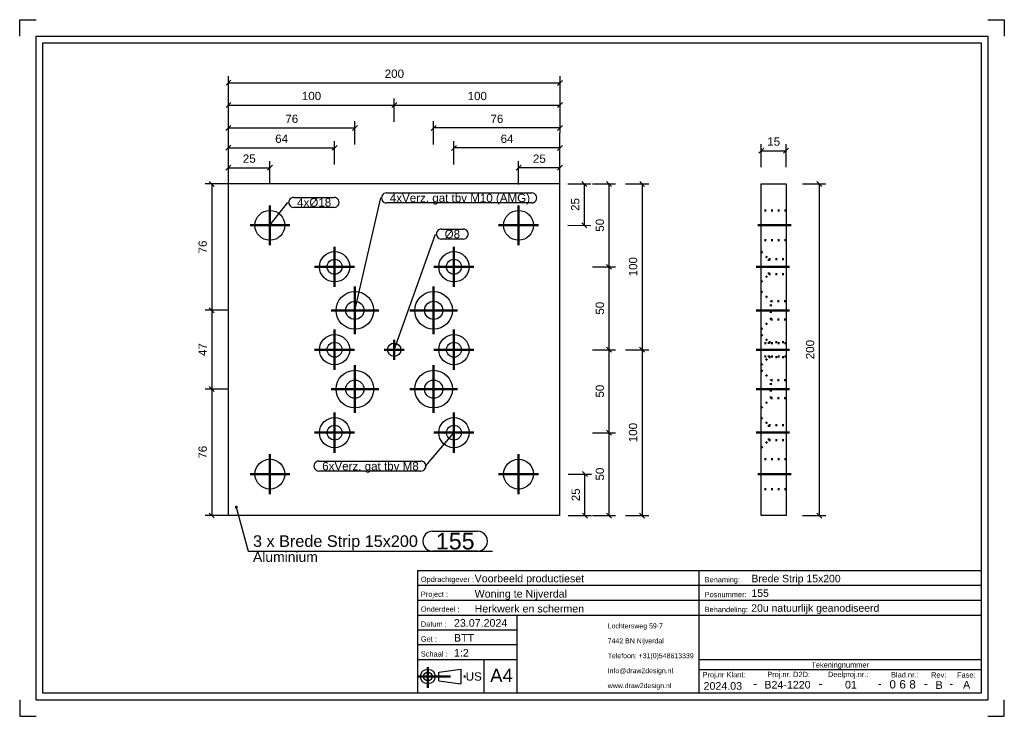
# Model space of a CAD drawing. Header units: millimetres. Extents: x 169 to 466, y -246 to -36.
import ezdxf
from ezdxf.enums import TextEntityAlignment as Align

# ---------------------------------------------------------------- set-up
doc = ezdxf.new("R2010")
doc.units = ezdxf.units.MM
doc.linetypes.add('DOT', pattern=[2, 0.5, -1.5])
doc.linetypes.add('STRICHPUNKT2', pattern=[18.5, 10, -4, 0.5, -4])
doc.layers.get('0').update_dxf_attribs({"linetype": 'CONTINUOUS'})
for name, color, linetype in [('DIM49', 4, 'CONTINUOUS'), ('TXT_ALL', 7, 'CONTINUOUS'), ('TXT_DIM49', 2, 'CONTINUOUS'), ('TXT_YELLOW', 2, 'CONTINUOUS')]:
    doc.layers.add(name, color=color, linetype=linetype)
doc.layers.add('LE_ALL', color=7, linetype='CONTINUOUS', lineweight=50)
doc.styles.add('ARIAL', font='arial.ttf')

# ---------------------------------------------------------------- blocks, each defined once
blk = doc.blocks.new('TFIELD_00005', base_point=(346.82, -236.82))
at = {"layer": 'TXT_YELLOW', "style": 'ARIAL'}
for s, p in [('Lochtersweg 59-7', (346.82, -218.82)), ('7442 BN Nijverdal', (346.82, -223.32)), ('Telefoon: +31(0)548613339', (346.82, -227.82)), ('Info@draw2design.nl', (346.82, -232.32)), ('www.draw2design.nl', (346.82, -236.82))]:
    blk.add_text(s, height=1.5, dxfattribs=at).set_placement(p, align=Align.MIDDLE_LEFT)
blk = doc.blocks.new('FLEX_00004', base_point=(359.63, -239.07))
blk.add_blockref('TFIELD_00005', (346.82, -236.82))
blk = doc.blocks.new('D2D_00003', base_point=(319.69, -237.21))
blk.add_blockref('FLEX_00004', (359.63, -239.07))
blk = doc.blocks.new('TFIELD_00007', base_point=(311.36, -233.76))
at = {"layer": 'TXT_YELLOW', "style": 'ARIAL'}
blk.add_text('A4', height=4, dxfattribs=at).set_placement((311.36, -233.76), align=Align.MIDDLE_LEFT)
blk = doc.blocks.new('FLEX_00006', base_point=(314.74, -233.76))
blk.add_blockref('TFIELD_00007', (311.36, -233.76))
blk = doc.blocks.new('TFIELD_00013', base_point=(303.98, -234.07))
at = {"layer": 'TXT_YELLOW', "style": 'ARIAL'}
blk.add_text('US', height=2.5, dxfattribs=at).set_placement((303.98, -234.07), align=Align.MIDDLE_LEFT)
blk = doc.blocks.new('FLEX_00012', base_point=(303.98, -234.07))
blk.add_blockref('TFIELD_00013', (303.98, -234.07))
blk = doc.blocks.new('US_00011', base_point=(293.88, -234.07))
blk.add_line((295.9, -235.4), (302.47, -236.29))
blk.add_lwpolyline([(295.9, -235.4), (295.9, -232.74), (302.47, -231.85), (302.47, -236.29)])
for radius in [2.22, 1.33]:
    blk.add_circle((292.55, -234.07), radius)
at = {"layer": 'LE_ALL', "color": 1, "linetype": 'STRICHPUNKT2'}
for p, q in [((292.55, -231.25), (292.55, -237.48)), ((289.44, -234.07), (304.31, -234.07))]:
    blk.add_line(p, q, dxfattribs=at)
blk.add_blockref('FLEX_00012', (303.98, -234.07))
blk = doc.blocks.new('SCHRIFE_00015', base_point=(300.44, -219.07))
for p, q in [((289.44, -202.07), (374.44, -202.07)), ((289.44, -202.07), (289.44, -239.07)), ((374.44, -202.07), (459.44, -202.07)), ((374.44, -239.07), (374.44, -202.07)), ((459.44, -202.07), (459.44, -239.07)), ((289.44, -206.57), (374.44, -206.57)), ((374.44, -206.57), (459.44, -206.57)), ((289.44, -211.07), (374.44, -211.07)), ((374.44, -211.07), (459.44, -211.07)), ((289.44, -215.57), (459.44, -215.57)), ((319.44, -215.57), (319.44, -239.07)), ((319.44, -220.07), (289.44, -220.07)), ((319.44, -224.57), (289.44, -224.57)), ((319.44, -229.07), (289.44, -229.07)), ((309.44, -229.07), (309.44, -239.07)), ((459.44, -229.07), (374.44, -229.07)), ((459.44, -232.07), (374.44, -232.07)), ((459.44, -239.07), (289.44, -239.07))]:
    blk.add_line(p, q)
at = {"layer": 'TXT_YELLOW', "style": 'ARIAL'}
for s, height, p in [('Voorbeeld productieset', 2.3, (306.67, -205.67)), ('Brede Strip 15x200', 2.25, (390.17, -205.67)), ('Woning te Nijverdal', 2.3, (306.67, -210.27)), ('155', 2.25, (390.17, -210.06)), ('Herkwerk en schermen', 2.3, (306.67, -214.77)), ('20u natuurlijk geanodiseerd', 2.25, (390.12, -214.56)), ('23.07.2024', 2.3, (300.44, -219.07)), ('BTT', 2.3, (300.44, -223.57)), ('1:2', 2.3, (300.44, -228.07))]:
    blk.add_text(s, height=height, dxfattribs=at).set_placement(p)
for s, height, p in [('2024.03', 2.3, (381.53, -238.07)), ('-', 2.5, (391.27, -237.41)), ('B24-1220', 2.3, (401.04, -237.71)), ('-', 2.5, (411.01, -237.41)), ('01', 2.3, (420.18, -237.7)), ('-', 2.5, (428.84, -237.41)), ('-', 2.5, (442.78, -237.41)), ('B', 2.3, (446.79, -237.8)), ('-', 2.5, (450.44, -237.41)), ('A', 2.3, (455.08, -237.7))]:
    blk.add_text(s, height=height, dxfattribs=at).set_placement(p, align=Align.CENTER)
blk = doc.blocks.new('TFIELD_00019', base_point=(437.8, -236.44))
at = {"layer": 'TXT_ALL', "style": 'ARIAL'}
blk.add_text('8', height=2.5, dxfattribs=at).set_placement((437.8, -236.44), align=Align.MIDDLE_LEFT)
blk = doc.blocks.new('8_00018')
blk.add_blockref('TFIELD_00019', (437.8, -236.44))
blk = doc.blocks.new('TELLER1_00017')
blk.add_blockref('8_00018', (0, 0))
blk = doc.blocks.new('TFIELD_00022', base_point=(434.8, -236.44))
at = {"layer": 'TXT_ALL', "style": 'ARIAL'}
blk.add_text('6', height=2.5, dxfattribs=at).set_placement((434.8, -236.44), align=Align.MIDDLE_LEFT)
blk = doc.blocks.new('6_00021')
blk.add_blockref('TFIELD_00022', (434.8, -236.44))
blk = doc.blocks.new('TELLER2_00020')
blk.add_blockref('6_00021', (0, 0))
blk = doc.blocks.new('TFIELD_00025', base_point=(431.8, -236.44))
at = {"layer": 'TXT_ALL', "style": 'ARIAL'}
blk.add_text('0', height=2.5, dxfattribs=at).set_placement((431.8, -236.44), align=Align.MIDDLE_LEFT)
blk = doc.blocks.new('0_00024')
blk.add_blockref('TFIELD_00025', (431.8, -236.44))
blk = doc.blocks.new('TELLER3_00023')
blk.add_blockref('0_00024', (0, 0))
blk = doc.blocks.new('NL_00026', base_point=(290.44, -205.57))
at = {"layer": 'TXT_ALL', "color": 1, "style": 'ARIAL'}
blk.add_text('Tekeningnummer', height=1.6, dxfattribs=at).set_placement((416.94, -230.57), align=Align.MIDDLE_CENTER)
at = {"layer": 'TXT_YELLOW', "style": 'ARIAL'}
for s, p in [('Opdrachtgever :', (290.44, -205.57)), ('Benaming:', (376.04, -205.67)), ('Project :', (290.44, -210.07)), ('Posnummer:', (376.04, -210.17)), ('Onderdeel :', (290.44, -214.57)), ('Behandeling:', (376.04, -214.67)), ('Datum :', (290.44, -219.07)), ('Get :', (290.44, -223.57)), ('Schaal :', (290.44, -228.07)), ('Proj.nr Klant:', (375.44, -234.32)), ('Proj.nr. D2D:', (394.93, -234.25)), ('Deelproj.nr.:', (413.25, -234.24)), ('Blad.nr.:', (432.28, -234.36)), ('Rev:', (444.36, -234.4)), ('Fase:', (452.2, -234.4))]:
    blk.add_text(s, height=1.6, dxfattribs=at).set_placement(p)
blk = doc.blocks.new('SCHRIFE_00014')
for name, p in [('SCHRIFE_00015', (300.44, -219.07)), ('NL_00026', (290.44, -205.57)), ('TELLER3_00023', (0, 0)), ('TELLER2_00020', (0, 0)), ('TELLER1_00017', (0, 0))]:
    blk.add_blockref(name, p)
blk = doc.blocks.new('DINA4Q_00002', base_point=(459.44, -43.07))
for p, q in [((461.44, -41.07), (461.44, -241.07)), ((176.44, -239.07), (176.44, -43.07)), ((176.44, -43.07), (459.44, -43.07)), ((174.44, -241.07), (461.44, -241.07))]:
    blk.add_line(p, q)
for points in [[(169.44, -41.07), (169.44, -36.07), (174.44, -36.07)], [(461.44, -36.07), (466.44, -36.07), (466.44, -41.07)], [(174.44, -241.07), (174.44, -41.07), (461.44, -41.07)], [(459.44, -43.07), (459.44, -239.07), (176.44, -239.07)], [(169.44, -241.07), (169.44, -246.07), (174.44, -246.07)], [(461.44, -246.07), (466.44, -246.07), (466.44, -241.07)]]:
    blk.add_lwpolyline(points)
for name, p in [('SCHRIFE_00014', (0, 0)), ('D2D_00003', (319.69, -237.21)), ('US_00011', (293.88, -234.07)), ('FLEX_00006', (314.74, -233.76))]:
    blk.add_blockref(name, p)
blk = doc.blocks.new('_ZBL0064_00001')
blk.add_blockref('DINA4Q_00002', (459.44, -43.07))
blk = doc.blocks.new('_D1', base_point=(236.75, -79.19))
at = {"layer": 'DIM49', "color": 1}
for p, q in [((233.17, -79.94), (231.67, -81.44)), ((232.42, -85.56), (232.42, -78.69)), ((244.17, -81.45), (245.67, -79.95)), ((244.92, -85.7), (244.93, -78.7)), ((232.42, -80.69), (244.92, -80.7))]:
    blk.add_line(p, q, dxfattribs=at)
at = {"layer": 'TXT_DIM49', "style": 'ARIAL'}
blk.add_text('25', height=2.5, rotation=359.9885, dxfattribs=at).set_placement((236.75, -79.19))
blk = doc.blocks.new('_D2', base_point=(246.51, -73.2))
at = {"layer": 'DIM49', "color": 1}
for p, q in [((233.17, -73.94), (231.67, -75.44)), ((232.42, -79.69), (232.42, -72.69)), ((263.68, -75.45), (265.18, -73.95)), ((264.43, -79.7), (264.43, -72.7)), ((232.42, -74.69), (264.43, -74.7))]:
    blk.add_line(p, q, dxfattribs=at)
at = {"layer": 'TXT_DIM49', "style": 'ARIAL'}
blk.add_text('64', height=2.5, rotation=359.9885, dxfattribs=at).set_placement((246.51, -73.2))
blk = doc.blocks.new('_D3', base_point=(249.57, -67.2))
at = {"layer": 'DIM49', "color": 1}
for p, q in [((233.17, -67.94), (231.67, -69.44)), ((232.42, -73.69), (232.43, -66.69)), ((269.81, -69.45), (271.31, -67.95)), ((270.56, -73.7), (270.56, -66.7)), ((232.42, -68.69), (270.56, -68.7))]:
    blk.add_line(p, q, dxfattribs=at)
at = {"layer": 'TXT_DIM49', "style": 'ARIAL'}
blk.add_text('76', height=2.5, rotation=359.9885, dxfattribs=at).set_placement((249.57, -67.2))
blk = doc.blocks.new('_D4', base_point=(324.25, -79.21))
at = {"layer": 'DIM49', "color": 1}
for p, q in [((320.67, -79.96), (319.17, -81.46)), ((319.92, -85.71), (319.93, -78.71)), ((331.67, -81.46), (333.17, -79.96)), ((332.42, -85.56), (332.42, -78.71)), ((332.42, -80.71), (319.92, -80.71))]:
    blk.add_line(p, q, dxfattribs=at)
at = {"layer": 'TXT_DIM49', "style": 'ARIAL'}
blk.add_text('25', height=2.5, rotation=359.9885, dxfattribs=at).set_placement((324.25, -79.21))
blk = doc.blocks.new('_D5', base_point=(314.51, -73.21))
at = {"layer": 'DIM49', "color": 1}
for p, q in [((301.18, -73.96), (299.68, -75.46)), ((300.43, -79.71), (300.43, -72.71)), ((331.67, -75.46), (333.17, -73.96)), ((332.42, -79.71), (332.42, -72.71)), ((332.42, -74.71), (300.43, -74.71))]:
    blk.add_line(p, q, dxfattribs=at)
at = {"layer": 'TXT_DIM49', "style": 'ARIAL'}
blk.add_text('64', height=2.5, rotation=359.9885, dxfattribs=at).set_placement((314.51, -73.21))
blk = doc.blocks.new('_D6', base_point=(311.45, -67.21))
at = {"layer": 'DIM49', "color": 1}
for p, q in [((295.06, -67.95), (293.56, -69.45)), ((294.31, -73.7), (294.31, -66.7)), ((331.67, -69.46), (333.17, -67.96)), ((332.42, -73.71), (332.43, -66.71)), ((332.42, -68.71), (294.31, -68.7))]:
    blk.add_line(p, q, dxfattribs=at)
at = {"layer": 'TXT_DIM49', "style": 'ARIAL'}
blk.add_text('76', height=2.5, rotation=359.9885, dxfattribs=at).set_placement((311.45, -67.21))
blk = doc.blocks.new('_D7', base_point=(254.55, -60.31))
at = {"layer": 'DIM49', "color": 1}
for p, q in [((233.18, -61.06), (231.68, -62.56)), ((232.43, -66.81), (232.43, -59.81)), ((232.43, -61.81), (282.43, -61.82)), ((281.68, -62.57), (283.19, -61.07)), ((282.43, -66.82), (282.44, -59.82))]:
    blk.add_line(p, q, dxfattribs=at)
at = {"layer": 'TXT_DIM49', "style": 'ARIAL'}
blk.add_text('100', height=2.5, rotation=359.9885, dxfattribs=at).set_placement((254.55, -60.31))
blk = doc.blocks.new('_D8', base_point=(304.55, -60.32))
at = {"layer": 'DIM49', "color": 1}
for p, q in [((283.19, -61.07), (281.68, -62.57)), ((282.43, -66.82), (282.44, -59.82)), ((282.43, -61.82), (332.43, -61.83)), ((331.68, -62.58), (333.18, -61.08)), ((332.43, -66.83), (332.43, -59.83))]:
    blk.add_line(p, q, dxfattribs=at)
at = {"layer": 'TXT_DIM49', "style": 'ARIAL'}
blk.add_text('100', height=2.5, rotation=359.9885, dxfattribs=at).set_placement((304.55, -60.32))
blk = doc.blocks.new('SHAPE_00054', base_point=(244.92, -98.06))
at = {"layer": 'DIM49', "color": 3}
for p, q in [((244.92, -98.06), (250.37, -91.15)), ((252.12, -89.65), (264.29, -89.65)), ((264.29, -92.65), (252.12, -92.65))]:
    blk.add_line(p, q, dxfattribs=at)
for centre, start_param, end_param in [((252.12, -91.15), 1.570796, 4.712389), ((264.29, -91.15), 4.712389, 7.853982)]:
    blk.add_ellipse(centre, major_axis=(1.5, 0), ratio=1, start_param=start_param, end_param=end_param, dxfattribs=at)
at = {"layer": 'TXT_DIM49', "style": 'ARIAL'}
blk.add_text('4xØ18', height=2.5, dxfattribs=at).set_placement((253.12, -91.15), align=Align.MIDDLE_LEFT)
blk = doc.blocks.new('_D9', base_point=(279.55, -53.6))
at = {"layer": 'DIM49', "color": 1}
for p, q in [((232.43, -60.09), (232.43, -53.09)), ((332.43, -60.11), (332.43, -53.11)), ((233.18, -54.34), (231.68, -55.84)), ((232.43, -55.09), (332.43, -55.11)), ((331.68, -55.86), (333.18, -54.36))]:
    blk.add_line(p, q, dxfattribs=at)
at = {"layer": 'TXT_DIM49', "style": 'ARIAL'}
blk.add_text('200', height=2.5, rotation=359.9885, dxfattribs=at).set_placement((279.55, -53.6))
blk = doc.blocks.new('_D10', base_point=(338.26, -93.73))
at = {"layer": 'DIM49', "color": 1}
for p, q in [((334.76, -85.56), (341.76, -85.56)), ((340.51, -86.31), (339.01, -84.81)), ((339.76, -85.56), (339.76, -98.07)), ((339.01, -97.32), (340.51, -98.82)), ((334.76, -98.06), (341.76, -98.07))]:
    blk.add_line(p, q, dxfattribs=at)
at = {"layer": 'TXT_DIM49', "style": 'ARIAL'}
blk.add_text('25', height=2.5, rotation=89.9887, dxfattribs=at).set_placement((338.26, -93.73))
blk = doc.blocks.new('_D11', base_point=(345.69, -99.99))
at = {"layer": 'DIM49', "color": 1}
for p, q in [((342.19, -85.56), (349.19, -85.56)), ((347.94, -86.31), (346.44, -84.81)), ((347.19, -85.56), (347.19, -110.57)), ((346.44, -109.82), (347.94, -111.32)), ((342.19, -110.57), (349.19, -110.57))]:
    blk.add_line(p, q, dxfattribs=at)
at = {"layer": 'TXT_DIM49', "style": 'ARIAL'}
blk.add_text('50', height=2.5, rotation=89.9887, dxfattribs=at).set_placement((345.69, -99.99))
blk = doc.blocks.new('_D12', base_point=(345.69, -124.99))
at = {"layer": 'DIM49', "color": 1}
for p, q in [((347.94, -111.32), (346.44, -109.82)), ((342.19, -110.57), (349.19, -110.57)), ((347.19, -110.57), (347.18, -135.57)), ((342.18, -135.57), (349.18, -135.57)), ((346.43, -134.82), (347.93, -136.32))]:
    blk.add_line(p, q, dxfattribs=at)
at = {"layer": 'TXT_DIM49', "style": 'ARIAL'}
blk.add_text('50', height=2.5, rotation=89.9887, dxfattribs=at).set_placement((345.69, -124.99))
blk = doc.blocks.new('_D13', base_point=(345.68, -149.99))
at = {"layer": 'DIM49', "color": 1}
for p, q in [((342.18, -135.57), (349.18, -135.57)), ((347.93, -136.32), (346.43, -134.82)), ((347.18, -135.57), (347.18, -160.57)), ((346.43, -159.82), (347.93, -161.32)), ((342.18, -160.57), (349.18, -160.57))]:
    blk.add_line(p, q, dxfattribs=at)
at = {"layer": 'TXT_DIM49', "style": 'ARIAL'}
blk.add_text('50', height=2.5, rotation=89.9887, dxfattribs=at).set_placement((345.68, -149.99))
blk = doc.blocks.new('_D14', base_point=(345.68, -174.99))
at = {"layer": 'DIM49', "color": 1}
for p, q in [((347.93, -161.32), (346.43, -159.82)), ((342.18, -160.57), (349.18, -160.57)), ((347.18, -160.57), (347.18, -185.56)), ((342.18, -185.56), (349.18, -185.56)), ((346.43, -184.81), (347.93, -186.31))]:
    blk.add_line(p, q, dxfattribs=at)
at = {"layer": 'TXT_DIM49', "style": 'ARIAL'}
blk.add_text('50', height=2.5, rotation=89.9887, dxfattribs=at).set_placement((345.68, -174.99))
blk = doc.blocks.new('SHAPE_00061', base_point=(300.42, -160.56))
at = {"layer": 'DIM49', "color": 3}
for p, q in [((300.42, -160.56), (291.73, -170.65)), ((259.7, -169.15), (290.48, -169.15)), ((290.48, -172.15), (259.7, -172.15))]:
    blk.add_line(p, q, dxfattribs=at)
for centre, start_param, end_param in [((259.7, -170.65), 1.570796, 4.712389), ((290.48, -170.65), 4.712389, 7.853982)]:
    blk.add_ellipse(centre, major_axis=(1.5, 0), ratio=1, start_param=start_param, end_param=end_param, dxfattribs=at)
at = {"layer": 'TXT_DIM49', "style": 'ARIAL'}
blk.add_text('6xVerz. gat tbv M8', height=2.5, dxfattribs=at).set_placement((260.7, -170.65), align=Align.MIDDLE_LEFT)
blk = doc.blocks.new('SHAPE_00062', base_point=(270.55, -123.69))
at = {"layer": 'DIM49', "color": 3}
for p, q in [((280.08, -88.3), (323.9, -88.3)), ((270.55, -123.69), (278.33, -89.8)), ((323.9, -91.3), (280.08, -91.3))]:
    blk.add_line(p, q, dxfattribs=at)
for centre, start_param, end_param in [((280.08, -89.8), 1.570796, 4.712389), ((323.9, -89.8), 4.712389, 7.853982)]:
    blk.add_ellipse(centre, major_axis=(1.5, 0), ratio=1, start_param=start_param, end_param=end_param, dxfattribs=at)
at = {"layer": 'TXT_DIM49', "style": 'ARIAL'}
blk.add_text('4xVerz. gat tbv M10 (AMG)', height=2.5, dxfattribs=at).set_placement((281.08, -89.8), align=Align.MIDDLE_LEFT)
blk = doc.blocks.new('SHAPE_00063', base_point=(282.42, -135.56))
at = {"layer": 'DIM49', "color": 3}
for p, q in [((282.42, -135.56), (294.87, -100.69)), ((296.62, -99.19), (303.23, -99.19)), ((303.23, -102.19), (296.62, -102.19))]:
    blk.add_line(p, q, dxfattribs=at)
for centre, start_param, end_param in [((296.62, -100.69), 1.570796, 4.712389), ((303.23, -100.69), 4.712389, 7.853982)]:
    blk.add_ellipse(centre, major_axis=(1.5, 0), ratio=1, start_param=start_param, end_param=end_param, dxfattribs=at)
at = {"layer": 'TXT_DIM49', "style": 'ARIAL'}
blk.add_text('Ø8', height=2.5, dxfattribs=at).set_placement((297.62, -100.69), align=Align.MIDDLE_LEFT)
blk = doc.blocks.new('SHAPE_00064', base_point=(234.79, -183.05))
at = {"layer": 'DIM49', "color": 3}
for p, q in [((234.53, -183.01), (235.05, -183.01)), ((234.59, -183.21), (235, -183.21)), ((234.9, -182.81), (234.68, -182.81)), ((234.79, -183.05), (238.32, -196.26)), ((294, -190.26), (307.52, -190.26)), ((238.32, -196.26), (312.02, -196.26)), ((307.52, -196.26), (294, -196.26))]:
    blk.add_line(p, q, dxfattribs=at)
blk.add_lwpolyline([(234.66, -182.82), (234.61, -182.86), (234.56, -182.91), (234.54, -182.98), (234.53, -183.05), (234.54, -183.11), (234.56, -183.18), (234.61, -183.23), (234.66, -183.27), (234.72, -183.3), (234.79, -183.31), (234.86, -183.3), (234.92, -183.27), (234.98, -183.23), (235.02, -183.18), (235.05, -183.11), (235.05, -183.05), (235.05, -182.98), (235.02, -182.91), (234.98, -182.86), (234.92, -182.82), (234.86, -182.79), (234.79, -182.78), (234.72, -182.79)], close=True, dxfattribs=at)
for centre, start_param, end_param in [((294, -193.26), 1.570796, 4.712389), ((307.52, -193.26), 4.712389, 7.853982)]:
    blk.add_ellipse(centre, major_axis=(3, 0), ratio=1, start_param=start_param, end_param=end_param, dxfattribs=at)
at = {"layer": 'TXT_DIM49', "style": 'ARIAL'}
for s, height, p in [('3 x Brede Strip 15x200', 3.5, (239.82, -193.26)), ('155', 5, (295, -193.26)), ('Aluminium', 3, (239.82, -198.01))]:
    blk.add_text(s, height=height, dxfattribs=at).set_placement(p, align=Align.MIDDLE_LEFT)
blk = doc.blocks.new('_D15', base_point=(338.42, -181.23))
at = {"layer": 'DIM49', "color": 1}
for p, q in [((334.92, -173.06), (341.92, -173.07)), ((340.67, -173.82), (339.17, -172.32)), ((339.92, -185.56), (339.92, -173.07)), ((334.92, -185.56), (341.92, -185.56)), ((339.17, -184.81), (340.67, -186.31))]:
    blk.add_line(p, q, dxfattribs=at)
at = {"layer": 'TXT_DIM49', "style": 'ARIAL'}
blk.add_text('25', height=2.5, rotation=89.9887, dxfattribs=at).set_placement((338.42, -181.23))
blk = doc.blocks.new('_D16', base_point=(225.89, -106.54))
at = {"layer": 'DIM49', "color": 1}
for p, q in [((232.39, -85.56), (225.39, -85.56)), ((228.14, -86.31), (226.64, -84.81)), ((227.39, -85.56), (227.38, -123.68)), ((232.38, -123.68), (225.38, -123.68)), ((226.64, -122.93), (228.13, -124.43))]:
    blk.add_line(p, q, dxfattribs=at)
at = {"layer": 'TXT_DIM49', "style": 'ARIAL'}
blk.add_text('76', height=2.5, rotation=89.9887, dxfattribs=at).set_placement((225.89, -106.54))
blk = doc.blocks.new('_D17', base_point=(225.88, -137.47))
at = {"layer": 'DIM49', "color": 1}
for p, q in [((232.38, -123.68), (225.38, -123.68)), ((228.13, -124.43), (226.64, -122.93)), ((227.38, -123.68), (227.38, -147.43)), ((232.38, -147.43), (225.38, -147.43)), ((226.63, -146.68), (228.13, -148.18))]:
    blk.add_line(p, q, dxfattribs=at)
at = {"layer": 'TXT_DIM49', "style": 'ARIAL'}
blk.add_text('47', height=2.5, rotation=89.9887, dxfattribs=at).set_placement((225.88, -137.47))
blk = doc.blocks.new('_D18', base_point=(225.88, -168.41))
at = {"layer": 'DIM49', "color": 1}
for p, q in [((232.38, -147.43), (225.38, -147.43)), ((228.13, -148.18), (226.63, -146.68)), ((227.38, -147.43), (227.37, -185.54)), ((232.37, -185.54), (225.37, -185.54)), ((226.62, -184.79), (228.12, -186.29))]:
    blk.add_line(p, q, dxfattribs=at)
at = {"layer": 'TXT_DIM49', "style": 'ARIAL'}
blk.add_text('76', height=2.5, rotation=89.9887, dxfattribs=at).set_placement((225.88, -168.41))
blk = doc.blocks.new('_D19', base_point=(355.71, -113.45))
at = {"layer": 'DIM49', "color": 1}
for p, q in [((352.21, -85.57), (359.21, -85.57)), ((357.96, -86.32), (356.46, -84.82)), ((357.21, -85.57), (357.2, -135.58)), ((352.2, -135.57), (359.2, -135.58)), ((356.45, -134.82), (357.95, -136.33))]:
    blk.add_line(p, q, dxfattribs=at)
at = {"layer": 'TXT_DIM49', "style": 'ARIAL'}
blk.add_text('100', height=2.5, rotation=89.9887, dxfattribs=at).set_placement((355.71, -113.45))
blk = doc.blocks.new('_D20', base_point=(355.7, -163.45))
at = {"layer": 'DIM49', "color": 1}
for p, q in [((352.2, -135.57), (359.2, -135.58)), ((357.95, -136.33), (356.45, -134.82)), ((357.2, -135.58), (357.19, -185.57)), ((352.19, -185.57), (359.19, -185.57)), ((356.44, -184.82), (357.94, -186.32))]:
    blk.add_line(p, q, dxfattribs=at)
at = {"layer": 'TXT_DIM49', "style": 'ARIAL'}
blk.add_text('100', height=2.5, rotation=89.9887, dxfattribs=at).set_placement((355.7, -163.45))
blk = doc.blocks.new('Brede Strip 15x200_00032', base_point=(267.8, -147.44))
for p, q in [((332.42, -85.56), (232.42, -85.56)), ((232.42, -185.56), (232.42, -85.56)), ((332.42, -185.56), (332.42, -85.56)), ((332.42, -185.56), (232.42, -185.56))]:
    blk.add_line(p, q)
for centre, radius in [((244.92, -98.06), 4.5), ((319.92, -98.06), 4.5), ((264.42, -110.56), 4.56), ((300.42, -110.56), 4.56), ((264.42, -110.56), 2.25), ((300.42, -110.56), 2.25), ((270.55, -123.69), 5.68), ((294.3, -123.69), 5.68), ((270.55, -123.69), 2.75), ((294.3, -123.69), 2.75), ((264.42, -135.56), 4.56), ((264.42, -135.56), 2.25), ((282.42, -135.56), 2), ((300.42, -135.56), 4.56), ((300.42, -135.56), 2.25), ((270.55, -147.44), 5.68), ((294.3, -147.44), 5.68), ((270.55, -147.44), 2.75), ((294.3, -147.44), 2.75), ((264.42, -160.56), 4.56), ((300.42, -160.56), 4.56), ((264.42, -160.56), 2.25), ((300.42, -160.56), 2.25), ((244.92, -173.06), 4.5), ((319.92, -173.06), 4.5)]:
    blk.add_circle(centre, radius)
for name, p in [('_D9', (279.55, -53.6)), ('_D7', (254.55, -60.31)), ('_D8', (304.55, -60.32)), ('_D3', (249.57, -67.2)), ('_D6', (311.45, -67.21)), ('_D2', (246.51, -73.2)), ('_D5', (314.51, -73.21)), ('_D1', (236.75, -79.19)), ('_D4', (324.25, -79.21)), ('_D16', (225.89, -106.54)), ('_D10', (338.26, -93.73)), ('_D11', (345.69, -99.99)), ('_D19', (355.71, -113.45)), ('SHAPE_00062', (270.55, -123.69)), ('SHAPE_00054', (244.92, -98.06)), ('SHAPE_00063', (282.42, -135.56)), ('_D12', (345.69, -124.99)), ('_D17', (225.88, -137.47)), ('_D13', (345.68, -149.99)), ('_D20', (355.7, -163.45)), ('_D18', (225.88, -168.41)), ('_D14', (345.68, -174.99)), ('SHAPE_00061', (300.42, -160.56)), ('_D15', (338.42, -181.23)), ('SHAPE_00064', (234.79, -183.05))]:
    blk.add_blockref(name, p)
blk = doc.blocks.new('_00034', base_point=(244.92, -98.06))
at = {"layer": 'LE_ALL', "color": 1, "linetype": 'STRICHPUNKT2'}
for p, q in [((244.92, -98.06), (244.92, -92.06)), ((244.92, -98.06), (244.92, -92.06)), ((319.92, -98.06), (319.92, -92.06)), ((319.92, -98.06), (319.92, -92.06)), ((244.92, -98.06), (238.92, -98.06)), ((244.92, -98.06), (238.92, -98.06)), ((244.92, -98.06), (250.92, -98.06)), ((244.92, -98.06), (244.92, -104.06)), ((244.92, -98.06), (250.92, -98.06)), ((244.92, -98.06), (244.92, -104.06)), ((319.92, -98.06), (313.92, -98.06)), ((319.92, -98.06), (313.92, -98.06)), ((319.92, -98.06), (325.92, -98.06)), ((319.92, -98.06), (319.92, -104.06)), ((319.92, -98.06), (325.92, -98.06)), ((319.92, -98.06), (319.92, -104.06)), ((264.42, -110.56), (264.42, -104.5)), ((264.42, -110.56), (264.42, -106.81)), ((300.42, -110.56), (300.42, -104.5)), ((300.42, -110.56), (300.42, -106.81)), ((264.42, -110.56), (258.36, -110.56)), ((264.42, -110.56), (260.67, -110.56)), ((264.42, -110.56), (264.42, -116.62)), ((264.42, -110.56), (270.48, -110.56)), ((264.42, -110.56), (264.42, -114.31)), ((264.42, -110.56), (268.17, -110.56)), ((300.42, -110.56), (294.36, -110.56)), ((300.42, -110.56), (296.67, -110.56)), ((300.42, -110.56), (300.42, -116.62)), ((300.42, -110.56), (306.48, -110.56)), ((300.42, -110.56), (300.42, -114.31)), ((300.42, -110.56), (304.17, -110.56)), ((270.55, -123.69), (270.55, -116.5)), ((294.3, -123.69), (294.3, -116.5)), ((270.55, -123.69), (270.55, -119.44)), ((294.3, -123.69), (294.3, -119.44)), ((270.55, -123.69), (263.36, -123.69)), ((270.55, -123.69), (266.3, -123.69)), ((270.55, -123.69), (277.73, -123.69)), ((270.55, -123.69), (270.55, -130.87)), ((270.55, -123.69), (274.8, -123.69)), ((270.55, -123.69), (270.55, -127.94)), ((294.3, -123.69), (287.11, -123.69)), ((294.3, -123.69), (290.05, -123.69)), ((294.3, -123.69), (301.48, -123.69)), ((294.3, -123.69), (294.3, -130.87)), ((294.3, -123.69), (298.55, -123.69)), ((294.3, -123.69), (294.3, -127.94)), ((264.42, -135.56), (264.42, -129.5)), ((300.42, -135.56), (300.42, -129.5)), ((264.42, -135.56), (264.42, -131.81)), ((282.42, -135.56), (282.42, -132.56)), ((282.42, -135.56), (282.42, -132.56)), ((300.42, -135.56), (300.42, -131.81)), ((264.42, -135.56), (258.36, -135.56)), ((264.42, -135.56), (260.67, -135.56)), ((264.42, -135.56), (264.42, -141.62)), ((264.42, -135.56), (270.48, -135.56)), ((264.42, -135.56), (264.42, -139.31)), ((264.42, -135.56), (268.17, -135.56)), ((282.42, -135.56), (279.42, -135.56)), ((282.42, -135.56), (279.42, -135.56)), ((282.42, -135.56), (282.42, -138.56)), ((282.42, -135.56), (285.42, -135.56)), ((282.42, -135.56), (282.42, -138.56)), ((282.42, -135.56), (285.42, -135.56)), ((300.42, -135.56), (294.36, -135.56)), ((300.42, -135.56), (296.67, -135.56)), ((300.42, -135.56), (300.42, -141.62)), ((300.42, -135.56), (306.48, -135.56)), ((300.42, -135.56), (300.42, -139.31)), ((300.42, -135.56), (304.17, -135.56)), ((270.55, -147.44), (270.55, -140.25)), ((294.3, -147.44), (294.3, -140.25)), ((270.55, -147.44), (270.55, -143.19)), ((294.3, -147.44), (294.3, -143.19)), ((270.55, -147.44), (263.36, -147.44)), ((270.55, -147.44), (266.3, -147.44)), ((270.55, -147.44), (277.73, -147.44)), ((270.55, -147.44), (270.55, -154.62)), ((270.55, -147.44), (274.8, -147.44)), ((270.55, -147.44), (270.55, -151.69)), ((294.3, -147.44), (287.11, -147.44)), ((294.3, -147.44), (290.05, -147.44)), ((294.3, -147.44), (301.48, -147.44)), ((294.3, -147.44), (294.3, -154.62)), ((294.3, -147.44), (298.55, -147.44)), ((294.3, -147.44), (294.3, -151.69)), ((264.42, -160.56), (264.42, -154.5)), ((264.42, -160.56), (264.42, -156.81)), ((300.42, -160.56), (300.42, -154.5)), ((300.42, -160.56), (300.42, -156.81)), ((264.42, -160.56), (258.36, -160.56)), ((264.42, -160.56), (260.67, -160.56)), ((264.42, -160.56), (264.42, -166.62)), ((264.42, -160.56), (270.48, -160.56)), ((264.42, -160.56), (264.42, -164.31)), ((264.42, -160.56), (268.17, -160.56)), ((300.42, -160.56), (294.36, -160.56)), ((300.42, -160.56), (296.67, -160.56)), ((300.42, -160.56), (300.42, -166.62)), ((300.42, -160.56), (306.48, -160.56)), ((300.42, -160.56), (300.42, -164.31)), ((300.42, -160.56), (304.17, -160.56)), ((244.92, -173.06), (244.92, -167.06)), ((244.92, -173.06), (244.92, -167.06)), ((319.92, -173.06), (319.92, -167.06)), ((319.92, -173.06), (319.92, -167.06)), ((244.92, -173.06), (238.92, -173.06)), ((244.92, -173.06), (238.92, -173.06)), ((244.92, -173.06), (250.92, -173.06)), ((244.92, -173.06), (244.92, -179.06)), ((244.92, -173.06), (250.92, -173.06)), ((244.92, -173.06), (244.92, -179.06)), ((319.92, -173.06), (313.92, -173.06)), ((319.92, -173.06), (313.92, -173.06)), ((319.92, -173.06), (325.92, -173.06)), ((319.92, -173.06), (319.92, -179.06)), ((319.92, -173.06), (325.92, -173.06)), ((319.92, -173.06), (319.92, -179.06))]:
    blk.add_line(p, q, dxfattribs=at)
blk = doc.blocks.new('_00033')
blk.add_blockref('_00034', (244.92, -98.06))
blk = doc.blocks.new('Brede Strip 15x200_00031')
for name, p in [('Brede Strip 15x200_00032', (267.8, -147.44)), ('_00033', (0, 0))]:
    blk.add_blockref(name, p)
blk = doc.blocks.new('Voetplaat + montage_00030')
blk.add_blockref('Brede Strip 15x200_00031', (0, 0))
blk = doc.blocks.new('Tussenkoker_00029')
blk.add_blockref('Voetplaat + montage_00030', (0, 0))
blk = doc.blocks.new('_A3D0169_00028')
blk.add_blockref('Tussenkoker_00029', (0, 0))
blk = doc.blocks.new('_ANS0169_00027')
blk.add_blockref('_A3D0169_00028', (0, 0))
blk = doc.blocks.new('_D21', base_point=(394.94, -74.06))
at = {"layer": 'DIM49', "color": 1}
for p, q in [((393.11, -80.56), (393.11, -73.56)), ((400.61, -80.56), (400.61, -73.56)), ((393.86, -74.81), (392.36, -76.31)), ((393.11, -75.56), (400.61, -75.56)), ((399.86, -76.31), (401.36, -74.81))]:
    blk.add_line(p, q, dxfattribs=at)
at = {"layer": 'TXT_DIM49', "style": 'ARIAL'}
blk.add_text('15', height=2.5, dxfattribs=at).set_placement((394.94, -74.06))
blk = doc.blocks.new('_D22', base_point=(409.11, -138.44))
at = {"layer": 'DIM49', "color": 1}
for p, q in [((405.61, -85.56), (412.61, -85.56)), ((411.36, -86.31), (409.86, -84.81)), ((410.61, -85.56), (410.61, -185.56)), ((405.61, -185.56), (412.61, -185.56)), ((409.86, -184.81), (411.36, -186.31))]:
    blk.add_line(p, q, dxfattribs=at)
at = {"layer": 'TXT_DIM49', "style": 'ARIAL'}
blk.add_text('200', height=2.5, rotation=90.0002, dxfattribs=at).set_placement((409.11, -138.44))
blk = doc.blocks.new('Brede Strip 15x200_00040', base_point=(395.42, -162.81))
blk.add_lwpolyline([(393.11, -85.56), (400.61, -85.56), (400.61, -185.56), (393.11, -185.56)], close=True)
at = {"layer": 'LE_ALL', "color": 3, "linetype": 'DOT'}
for p, q in [((400.61, -93.56), (393.11, -93.56)), ((400.61, -102.56), (393.11, -102.56)), ((395.42, -112.81), (395.42, -108.31)), ((395.42, -108.31), (400.61, -108.31)), ((393.11, -115.12), (395.42, -112.81)), ((395.42, -112.81), (400.61, -112.81)), ((395.42, -112.81), (400.61, -112.81)), ((396.04, -126.44), (396.04, -120.94)), ((393.11, -129.37), (396.04, -126.44)), ((396.04, -126.44), (400.61, -126.44)), ((400.61, -133.56), (393.11, -133.56)), ((395.42, -137.81), (395.42, -133.31)), ((395.42, -133.31), (400.61, -133.31)), ((400.61, -137.56), (393.11, -137.56)), ((393.11, -140.12), (395.42, -137.81)), ((395.42, -137.81), (400.61, -137.81)), ((395.42, -137.81), (400.61, -137.81)), ((396.04, -150.19), (396.04, -144.69)), ((393.11, -153.12), (396.04, -150.19)), ((396.04, -150.19), (400.61, -150.19)), ((395.42, -162.81), (395.42, -158.31)), ((395.42, -158.31), (400.61, -158.31)), ((393.11, -165.12), (395.42, -162.81)), ((395.42, -162.81), (400.61, -162.81)), ((395.42, -162.81), (400.61, -162.81)), ((400.61, -168.56), (393.11, -168.56)), ((400.61, -177.56), (393.11, -177.56))]:
    blk.add_line(p, q, dxfattribs=at)
for points in [[(393.11, -106), (395.42, -108.31), (400.61, -108.31)], [(393.11, -118), (396.04, -120.94), (400.61, -120.94)], [(393.11, -131), (395.42, -133.31), (400.61, -133.31)], [(393.11, -141.75), (396.04, -144.69), (400.61, -144.69)], [(393.11, -156), (395.42, -158.31), (400.61, -158.31)]]:
    blk.add_lwpolyline(points, dxfattribs=at)
for name, p in [('_D21', (394.94, -74.06)), ('_D22', (409.11, -138.44))]:
    blk.add_blockref(name, p)
blk = doc.blocks.new('_00042', base_point=(402.11, -98.06))
at = {"layer": 'LE_ALL', "color": 1, "linetype": 'STRICHPUNKT2'}
for p, q in [((402.11, -98.06), (391.61, -98.06)), ((402.11, -98.06), (391.61, -98.06)), ((391.61, -110.56), (402.11, -110.56)), ((391.61, -110.56), (402.11, -110.56)), ((391.61, -123.69), (402.11, -123.69)), ((391.61, -123.69), (402.11, -123.69)), ((391.61, -135.56), (402.11, -135.56)), ((391.61, -135.56), (402.11, -135.56)), ((401.61, -135.56), (392.11, -135.56)), ((391.61, -147.44), (402.11, -147.44)), ((391.61, -147.44), (402.11, -147.44)), ((391.61, -160.56), (402.11, -160.56)), ((391.61, -160.56), (402.11, -160.56)), ((402.11, -173.06), (391.61, -173.06)), ((402.11, -173.06), (391.61, -173.06))]:
    blk.add_line(p, q, dxfattribs=at)
blk = doc.blocks.new('_00041')
blk.add_blockref('_00042', (402.11, -98.06))
blk = doc.blocks.new('Brede Strip 15x200_00039')
for name, p in [('Brede Strip 15x200_00040', (395.42, -162.81)), ('_00041', (0, 0))]:
    blk.add_blockref(name, p)
blk = doc.blocks.new('Voetplaat + montage_00038')
blk.add_blockref('Brede Strip 15x200_00039', (0, 0))
blk = doc.blocks.new('Tussenkoker_00037')
blk.add_blockref('Voetplaat + montage_00038', (0, 0))
blk = doc.blocks.new('_A3D0170_00036')
blk.add_blockref('Tussenkoker_00037', (0, 0))
blk = doc.blocks.new('_ANS0170_00035')
blk.add_blockref('_A3D0170_00036', (0, 0))

msp = doc.modelspace()

# ---------------------------------------------------------------- block references
for name in ['_ZBL0064_00001', '_ANS0169_00027', '_ANS0170_00035']:
    msp.add_blockref(name, (0, 0))

doc.saveas('drawing.dxf')
